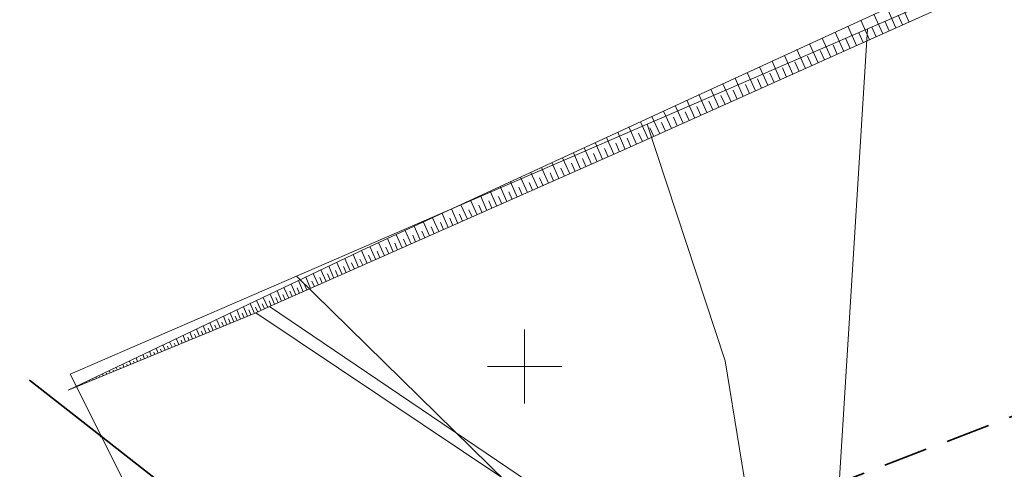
# Model space of a CAD drawing. Header units: metres. Extents: x 0 to 6497944, y 0 to 5963356.
# Tile 188 of 197: x 6497566 to 6497632, y 5963193 to 5963223. Entities that reach past the tile are written whole.
import ezdxf
from ezdxf import colors
from ezdxf.entities.mleader import LeaderData, LeaderLine
from ezdxf.math import Vec2, Vec3

# ---------------------------------------------------------------- set-up
doc = ezdxf.new("R2010")
doc.units = ezdxf.units.M
doc.header["$MEASUREMENT"] = 0
doc.linetypes.add('L_0_04', pattern=[1.5, 1, -0.5])
doc.layers.get('0').update_dxf_attribs({"color": 8, "linetype": 'CONTINUOUS', "lineweight": 13})
for name, color, linetype, lineweight in [('217_GRANICA_KONTURU_KLASYFIKCYJNEGO', 8, 'CONTINUOUS', 13), ('218_GRANICA_UzYTKU', 8, 'CONTINUOUS', 13), ('219_LINIA_GRANICY', 3, 'CONTINUOUS', 35), ('E_proj_opisy_ośw.', 7, 'CONTINUOUS', 13), ('RoW_MELIORACYJNY__POWIERZCHNIA_', 8, 'CONTINUOUS', 13), ('siatka', 8, 'CONTINUOUS', 13), ('SKARPA_UMOCNIONA__POWIERZCHNIA_', 8, 'CONTINUOUS', 13), ('ZAKRES', 190, 'L_0_04', 35)]:
    doc.layers.add(name, color=color, linetype=linetype, lineweight=lineweight)
doc.styles.add('Narrow', font='ARIALN.TTF', dxfattribs={"height": 2})

# ---------------------------------------------------------------- blocks, each defined once
blk = doc.blocks.new('GRO')
at = {"color": 0, "linetype": 'Continuous', "lineweight": 13}
blk.add_circle((0, 0), 0.1, dxfattribs=at)
blk = doc.blocks.new('_None')

msp = doc.modelspace()

# ---------------------------------------------------------------- linework, layer by layer
at = {"layer": '217_GRANICA_KONTURU_KLASYFIKCYJNEGO', "flags": 128}
for points in [[(6497628.76, 5963225.19), (6497623.14, 5963222.76)], [(6497623.14, 5963222.76), (6497608.28, 5963216.33)], [(6497620.34, 5963177.65), (6497623.14, 5963222.76)], [(6497608.28, 5963216.33), (6497584.59, 5963206.09)], [(6497613.53, 5963200.37), (6497608.28, 5963216.33)], [(6497584.59, 5963206.09), (6497615.37, 5963175.93)], [(6497617.42, 5963176.64), (6497613.53, 5963200.37)], [(6497571.42, 5963195.28), (6497566.56, 5963199.08)], [(6497586.15, 5963165.78), (6497571.42, 5963195.28)]]:
    msp.add_lwpolyline(points, dxfattribs=at)
at = {"layer": '218_GRANICA_UzYTKU', "flags": 128}
for points in [[(6497628.76, 5963225.19), (6497623.14, 5963222.76)], [(6497623.14, 5963222.76), (6497608.28, 5963216.33)], [(6497620.34, 5963177.65), (6497623.14, 5963222.76)], [(6497608.28, 5963216.33), (6497584.59, 5963206.09)], [(6497613.53, 5963200.37), (6497608.28, 5963216.33)], [(6497584.59, 5963206.09), (6497569.32, 5963199.49)], [(6497615.37, 5963175.93), (6497584.59, 5963206.09)], [(6497617.42, 5963176.64), (6497613.53, 5963200.37)], [(6497571.42, 5963195.28), (6497566.56, 5963199.08)], [(6497569.32, 5963199.49), (6497571.42, 5963195.28)], [(6497571.42, 5963195.28), (6497602.05, 5963171.3)], [(6497571.42, 5963195.28), (6497586.15, 5963165.78)]]:
    msp.add_lwpolyline(points, dxfattribs=at)
at = {"layer": '219_LINIA_GRANICY', "flags": 128}
for points in [[(6497566.56, 5963199.08), (6497571.42, 5963195.28)], [(6497602.05, 5963171.3), (6497571.42, 5963195.28)]]:
    msp.add_lwpolyline(points, dxfattribs=at)
at = {"layer": 'RoW_MELIORACYJNY__POWIERZCHNIA_', "flags": 128}
msp.add_lwpolyline([(6497582.78, 5963204.04), (6497599.56, 5963192.69), (6497610.81, 5963185.15), (6497621.63, 5963177.78), (6497620.94, 5963177.36), (6497606.64, 5963186.87), (6497601.45, 5963190.51), (6497581.85, 5963203.61)], dxfattribs=at)
at = {"layer": 'siatka', "flags": 128}
for points in [[(6497600, 5963197.5), (6497600, 5963202.5)], [(6497597.5, 5963200), (6497602.5, 5963200)]]:
    msp.add_lwpolyline(points, dxfattribs=at)
at = {"layer": 'SKARPA_UMOCNIONA__POWIERZCHNIA_', "flags": 128}
for points in [[(6497628.56, 5963224.39), (6497606.89, 5963214.69), (6497582.78, 5963204.04), (6497581.85, 5963203.61), (6497569.18, 5963198.41), (6497589.32, 5963207.97), (6497611.08, 5963218.01), (6497628.03, 5963225.8)], [(6497625.07, 5963222.83), (6497624.47, 5963224.16)], [(6497625.97, 5963223.23), (6497625.36, 5963224.57)], [(6497624.18, 5963222.43), (6497623.58, 5963223.76)], [(6497625.52, 5963223.03), (6497625.22, 5963223.7)], [(6497622.41, 5963221.64), (6497621.83, 5963222.95)], [(6497623.29, 5963222.03), (6497622.7, 5963223.35)], [(6497623.73, 5963222.23), (6497623.44, 5963222.89)], [(6497624.62, 5963222.63), (6497624.32, 5963223.29)], [(6497620.67, 5963220.86), (6497620.09, 5963222.15)], [(6497621.54, 5963221.25), (6497620.96, 5963222.55)], [(6497621.98, 5963221.44), (6497621.68, 5963222.1)], [(6497622.85, 5963221.84), (6497622.56, 5963222.49)], [(6497619.81, 5963220.47), (6497619.24, 5963221.76)], [(6497621.11, 5963221.05), (6497620.82, 5963221.7)], [(6497618.11, 5963219.71), (6497617.54, 5963220.98)], [(6497618.96, 5963220.09), (6497618.38, 5963221.37)], [(6497619.38, 5963220.28), (6497619.1, 5963220.92)], [(6497620.24, 5963220.67), (6497619.95, 5963221.31)], [(6497616.42, 5963218.96), (6497615.86, 5963220.21)], [(6497617.26, 5963219.33), (6497616.7, 5963220.59)], [(6497617.68, 5963219.52), (6497617.4, 5963220.15)], [(6497618.53, 5963219.9), (6497618.25, 5963220.54)], [(6497614.76, 5963218.21), (6497614.21, 5963219.45)], [(6497615.59, 5963218.58), (6497615.03, 5963219.83)], [(6497616.84, 5963219.14), (6497616.56, 5963219.77)], [(6497613.94, 5963217.84), (6497613.39, 5963219.07)], [(6497615.17, 5963218.4), (6497614.9, 5963219.02)], [(6497616, 5963218.77), (6497615.73, 5963219.39)], [(6497612.31, 5963217.12), (6497611.77, 5963218.33)], [(6497613.12, 5963217.48), (6497612.58, 5963218.7)], [(6497613.53, 5963217.66), (6497613.25, 5963218.27)], [(6497614.35, 5963218.03), (6497614.07, 5963218.64)], [(6497610.7, 5963216.4), (6497610.17, 5963217.59)], [(6497611.5, 5963216.75), (6497610.96, 5963217.96)], [(6497611.9, 5963216.93), (6497611.63, 5963217.54)], [(6497612.71, 5963217.3), (6497612.44, 5963217.9)], [(6497609.12, 5963215.69), (6497608.59, 5963216.86)], [(6497609.91, 5963216.04), (6497609.38, 5963217.22)], [(6497610.3, 5963216.22), (6497610.04, 5963216.81)], [(6497611.1, 5963216.58), (6497610.83, 5963217.17)], [(6497607.56, 5963214.99), (6497607.04, 5963216.15)], [(6497608.34, 5963215.34), (6497607.81, 5963216.5)], [(6497609.51, 5963215.86), (6497609.25, 5963216.45)], [(6497606.79, 5963214.64), (6497606.28, 5963215.8)], [(6497607.95, 5963215.16), (6497607.69, 5963215.74)], [(6497608.73, 5963215.51), (6497608.46, 5963216.1)], [(6497605.26, 5963213.97), (6497604.77, 5963215.1)], [(6497606.02, 5963214.31), (6497605.52, 5963215.44)], [(6497606.4, 5963214.48), (6497606.15, 5963215.05)], [(6497607.17, 5963214.82), (6497606.91, 5963215.39)], [(6497603.77, 5963213.31), (6497603.29, 5963214.41)], [(6497604.51, 5963213.64), (6497604.02, 5963214.75)], [(6497604.89, 5963213.81), (6497604.64, 5963214.37)], [(6497605.64, 5963214.14), (6497605.39, 5963214.7)], [(6497602.31, 5963212.67), (6497601.84, 5963213.75)], [(6497603.04, 5963212.99), (6497602.56, 5963214.08)], [(6497603.41, 5963213.15), (6497603.16, 5963213.7)], [(6497604.14, 5963213.48), (6497603.9, 5963214.03)], [(6497600.89, 5963212.04), (6497600.42, 5963213.09)], [(6497601.6, 5963212.35), (6497601.13, 5963213.42)], [(6497601.95, 5963212.51), (6497601.72, 5963213.05)], [(6497602.68, 5963212.83), (6497602.44, 5963213.37)], [(6497598.8, 5963211.12), (6497598.35, 5963212.14)], [(6497599.49, 5963211.42), (6497599.04, 5963212.45)], [(6497600.19, 5963211.73), (6497599.72, 5963212.77)], [(6497600.54, 5963211.88), (6497600.3, 5963212.41)], [(6497601.24, 5963212.19), (6497601.01, 5963212.72)], [(6497597.45, 5963210.52), (6497597.01, 5963211.52)], [(6497598.12, 5963210.82), (6497597.68, 5963211.83)], [(6497598.46, 5963210.97), (6497598.24, 5963211.47)], [(6497599.15, 5963211.27), (6497598.92, 5963211.78)], [(6497599.84, 5963211.57), (6497599.61, 5963212.09)], [(6497596.13, 5963209.94), (6497595.7, 5963210.91)], [(6497596.79, 5963210.23), (6497596.35, 5963211.21)], [(6497597.12, 5963210.37), (6497596.9, 5963210.87)], [(6497597.79, 5963210.67), (6497597.57, 5963211.17)], [(6497594.84, 5963209.37), (6497594.42, 5963210.32)], [(6497595.48, 5963209.65), (6497595.05, 5963210.62)], [(6497595.8, 5963209.79), (6497595.59, 5963210.28)], [(6497596.46, 5963210.08), (6497596.24, 5963210.57)], [(6497593.57, 5963208.81), (6497593.16, 5963209.74)], [(6497594.2, 5963209.09), (6497593.78, 5963210.03)], [(6497594.52, 5963209.23), (6497594.31, 5963209.7)], [(6497595.16, 5963209.51), (6497594.95, 5963209.99)], [(6497591.73, 5963207.99), (6497591.33, 5963208.9)], [(6497592.33, 5963208.26), (6497591.93, 5963209.17)], [(6497592.64, 5963208.4), (6497592.44, 5963208.86)], [(6497592.95, 5963208.53), (6497592.54, 5963209.46)], [(6497593.26, 5963208.67), (6497593.06, 5963209.13)], [(6497593.89, 5963208.95), (6497593.68, 5963209.42)], [(6497590.53, 5963207.46), (6497590.14, 5963208.35)], [(6497591.12, 5963207.73), (6497590.73, 5963208.62)], [(6497591.42, 5963207.86), (6497591.23, 5963208.31)], [(6497592.03, 5963208.13), (6497591.83, 5963208.58)], [(6497588.78, 5963206.69), (6497588.41, 5963207.54)], [(6497589.36, 5963206.94), (6497588.98, 5963207.81)], [(6497589.65, 5963207.07), (6497589.45, 5963207.51)], [(6497589.94, 5963207.2), (6497589.55, 5963208.08)], [(6497590.23, 5963207.33), (6497590.04, 5963207.77)], [(6497590.82, 5963207.59), (6497590.63, 5963208.04)], [(6497587.67, 5963206.2), (6497587.31, 5963207.01)], [(6497588.22, 5963206.44), (6497587.85, 5963207.27)], [(6497588.5, 5963206.57), (6497588.31, 5963206.99)], [(6497589.07, 5963206.82), (6497588.88, 5963207.24)], [(6497586.07, 5963205.49), (6497585.73, 5963206.26)], [(6497586.59, 5963205.72), (6497586.24, 5963206.51)], [(6497586.86, 5963205.84), (6497586.68, 5963206.24)], [(6497587.12, 5963205.96), (6497586.77, 5963206.76)], [(6497587.39, 5963206.08), (6497587.22, 5963206.48)], [(6497587.94, 5963206.32), (6497587.76, 5963206.73)], [(6497584.55, 5963204.82), (6497584.23, 5963205.55)], [(6497585.05, 5963205.04), (6497584.72, 5963205.79)], [(6497585.3, 5963205.15), (6497585.13, 5963205.53)], [(6497585.55, 5963205.26), (6497585.22, 5963206.02)], [(6497585.81, 5963205.38), (6497585.64, 5963205.76)], [(6497586.33, 5963205.61), (6497586.16, 5963206)], [(6497583.12, 5963204.19), (6497582.81, 5963204.88)], [(6497583.59, 5963204.4), (6497583.28, 5963205.1)], [(6497583.83, 5963204.5), (6497583.67, 5963204.86)], [(6497584.07, 5963204.61), (6497583.75, 5963205.33)], [(6497584.31, 5963204.72), (6497584.15, 5963205.08)], [(6497584.8, 5963204.93), (6497584.64, 5963205.3)], [(6497581.75, 5963203.57), (6497581.47, 5963204.24)], [(6497582.21, 5963203.77), (6497581.9, 5963204.45)], [(6497582.43, 5963203.88), (6497582.28, 5963204.22)], [(6497582.66, 5963203.98), (6497582.35, 5963204.66)], [(6497582.89, 5963204.09), (6497582.74, 5963204.43)], [(6497583.35, 5963204.29), (6497583.2, 5963204.64)], [(6497580.36, 5963203), (6497580.11, 5963203.6)], [(6497580.82, 5963203.19), (6497580.56, 5963203.81)], [(6497581.05, 5963203.28), (6497580.92, 5963203.6)], [(6497581.29, 5963203.38), (6497581.02, 5963204.03)], [(6497581.52, 5963203.47), (6497581.38, 5963203.81)], [(6497581.98, 5963203.67), (6497581.82, 5963204)], [(6497578.97, 5963202.43), (6497578.75, 5963202.95)], [(6497579.43, 5963202.62), (6497579.2, 5963203.17)], [(6497579.66, 5963202.71), (6497579.55, 5963202.99)], [(6497579.89, 5963202.81), (6497579.66, 5963203.38)], [(6497580.13, 5963202.9), (6497580.01, 5963203.2)], [(6497580.59, 5963203.09), (6497580.46, 5963203.4)], [(6497577.58, 5963201.86), (6497577.39, 5963202.31)], [(6497577.81, 5963201.95), (6497577.71, 5963202.18)], [(6497578.04, 5963202.05), (6497577.84, 5963202.52)], [(6497578.27, 5963202.14), (6497578.17, 5963202.39)], [(6497578.5, 5963202.24), (6497578.3, 5963202.74)], [(6497578.74, 5963202.33), (6497578.63, 5963202.59)], [(6497579.2, 5963202.52), (6497579.09, 5963202.79)], [(6497576.19, 5963201.29), (6497576.03, 5963201.66)], [(6497576.42, 5963201.38), (6497576.34, 5963201.58)], [(6497576.65, 5963201.48), (6497576.48, 5963201.88)], [(6497576.88, 5963201.57), (6497576.8, 5963201.78)], [(6497577.11, 5963201.67), (6497576.94, 5963202.09)], [(6497577.34, 5963201.76), (6497577.25, 5963201.98)], [(6497574.79, 5963200.71), (6497574.67, 5963201.02)], [(6497575.03, 5963200.81), (6497574.96, 5963200.97)], [(6497575.26, 5963200.9), (6497575.12, 5963201.23)], [(6497575.49, 5963201), (6497575.42, 5963201.17)], [(6497575.72, 5963201.09), (6497575.58, 5963201.45)], [(6497575.95, 5963201.19), (6497575.88, 5963201.37)], [(6497572.94, 5963199.95), (6497572.86, 5963200.16)], [(6497573.17, 5963200.05), (6497573.13, 5963200.16)], [(6497573.4, 5963200.14), (6497573.31, 5963200.37)], [(6497573.64, 5963200.24), (6497573.59, 5963200.36)], [(6497573.87, 5963200.33), (6497573.76, 5963200.59)], [(6497574.1, 5963200.43), (6497574.05, 5963200.56)], [(6497574.33, 5963200.52), (6497574.22, 5963200.8)], [(6497574.56, 5963200.62), (6497574.5, 5963200.76)], [(6497571.55, 5963199.38), (6497571.5, 5963199.51)], [(6497571.78, 5963199.48), (6497571.75, 5963199.55)], [(6497572.01, 5963199.57), (6497571.95, 5963199.73)], [(6497572.25, 5963199.67), (6497572.21, 5963199.75)], [(6497572.48, 5963199.76), (6497572.4, 5963199.94)], [(6497572.71, 5963199.86), (6497572.67, 5963199.95)], [(6497570.16, 5963198.81), (6497570.14, 5963198.86)], [(6497570.39, 5963198.91), (6497570.38, 5963198.94)], [(6497570.62, 5963199), (6497570.59, 5963199.08)], [(6497570.85, 5963199.1), (6497570.84, 5963199.14)], [(6497571.09, 5963199.19), (6497571.04, 5963199.29)], [(6497571.32, 5963199.29), (6497571.29, 5963199.34)], [(6497569.7, 5963198.62), (6497569.68, 5963198.65)], [(6497569.93, 5963198.72), (6497569.92, 5963198.74)]]:
    msp.add_lwpolyline(points, dxfattribs=at)
at = {"layer": 'ZAKRES', "ltscale": 3, "flags": 128}
msp.add_lwpolyline([(6497692.5, 5963219.5), (6497716, 5963186.5), (6497672.2, 5963172.1), (6497502, 5963111.8), (6497349, 5963052), (6497312.6, 5963038.4), (6497228.6, 5963030.4), (6497133.5, 5963045.2), (6496948.4, 5963119.5), (6496936.6, 5963083.2), (6496927.9, 5963075.7), (6496873, 5963095.9), (6496849.7, 5963104.2), (6496824.8, 5963105.1), (6496784.8, 5963107.4), (6496786.6, 5963174.3), (6496788.5, 5963184), (6496695.2, 5963217.9), (6496711.8, 5963253.1), (6496961, 5963151.5), (6497143.1, 5963082.8), (6497228.1, 5963066.8), (6497302.3, 5963072), (6497492.1, 5963142.6)], close=True, dxfattribs=at)

# ---------------------------------------------------------------- block references
at = {"xscale": 0.5, "yscale": 0.5, "zscale": 0.5}
msp.add_blockref('GRO', (6497571.42, 5963195.28), dxfattribs=at)

# ---------------------------------------------------------------- next in the draw order: leaders
at = {"layer": 'E_proj_opisy_ośw.', "color": 10}
ml = msp.add_multileader_mtext('Standard', dxfattribs=at)
ml.set_content('\\A1;LT 110', color=10, style='Narrow')
ml.set_leader_properties(color=256)
ml.set_arrow_properties(name='NONE')
ml.build(insert=Vec2(0, 0))
ml.multileader.update_dxf_attribs({"leader_type": 0, "has_dogleg": 0, "has_text_frame": 1, "text_left_attachment_type": 3, "dogleg_length": 0.36, "arrow_head_size": 0, "scale": 0.7})
ctx = ml.context
ctx.base_point, ctx.scale, ctx.char_height, ctx.arrow_head_size, ctx.landing_gap_size, ctx.plane_origin = Vec3(6497684.163, 5963202.624), 0.7, 1.2, 0, 0.42, Vec3(6498534.844, 5963098.192)
ctx.left_attachment = 3
notes = []
notes.append((ctx, [(0, (0, 0, 0), (0, 0), (1, 0), 1, [])]))
ctx.mtext.insert, ctx.mtext.line_spacing_factor, ctx.mtext.flow_direction = Vec3(6497684.583, 5963203.239), 0.266667, 5
ctx.mtext.has_bg_fill, ctx.mtext.bg_color, ctx.mtext.bg_scale_factor, ctx.mtext.bg_transparency, ctx.mtext.use_window_bg_color = 1, -1073741824, 1.5, 0, 1
for ctx, leaders in notes:
    for number, flags, end, landing, length, lines in leaders:
        leader = LeaderData()
        leader.index, (leader.has_last_leader_line, leader.has_dogleg_vector, leader.attachment_direction) = number, flags
        leader.last_leader_point, leader.dogleg_vector, leader.dogleg_length = Vec3(end), Vec3(landing), length
        for number, points, colour, breaks in lines:
            line = LeaderLine()
            line.index, line.vertices, line.color, line.breaks = number, Vec3.list(points), colors.encode_raw_color(colour), breaks
            leader.lines.append(line)
        ctx.leaders.append(leader)

doc.saveas('drawing.dxf')
